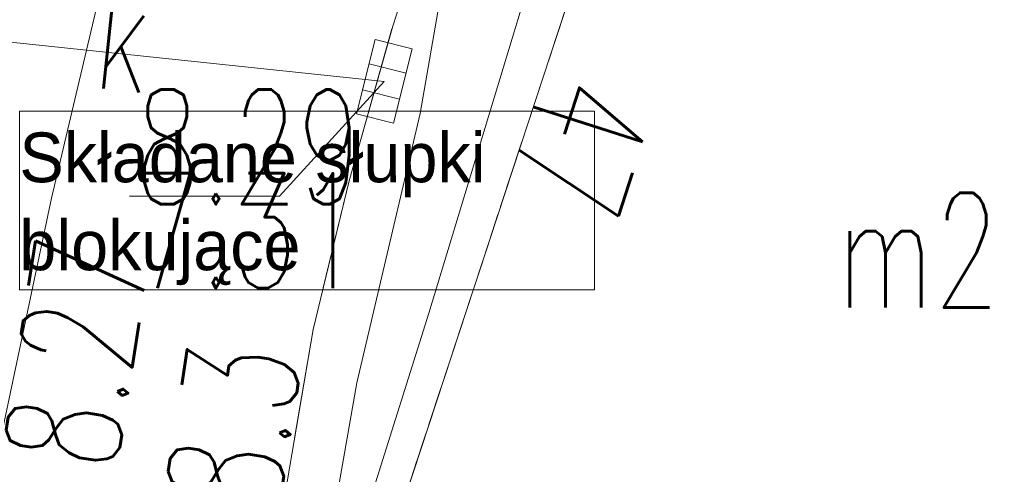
# Model space of a CAD drawing. Header units: millimetres. Extents: x -367306 to 168495, y -187323 to 82034.
# Tile 156 of 170: x 78590 to 91449, y -22307 to -16367. Entities that reach past the tile are written whole.
import ezdxf

# ---------------------------------------------------------------- set-up
doc = ezdxf.new("R2010")
doc.units = ezdxf.units.MM
doc.header["$MEASUREMENT"] = 0
doc.linetypes.add('L_0_03', pattern=[1000, 500, -500])
doc.linetypes.add('L_0_06', pattern=[2000, 1500, -500])
doc.layers.add('0_Nr_pióra__232', color=7, linetype='Continuous', lineweight=18, true_color=0x8f6145)
for name, color, linetype, lineweight in [('0_Nr_pióra__7', 7, 'Continuous', 13), ('Nowe_EGBU_Nr_pióra__9', 7, 'Continuous', 13), ('Nowe_EGBU_O_Nr_pióra__8', 7, 'Continuous', 13), ('Nowe_EGDE_Nr_pióra__9', 7, 'Continuous', 13), ('Nowe_EGUG_Nr_pióra__9', 7, 'Continuous', 13), ('Nowe_GEPADR_O_Nr_pióra__8', 7, 'Continuous', 13), ('Nowe_GUPPRZ_O_Nr_pióra__8', 7, 'Continuous', 13), ('Nowe_GUPPRZ_O_Nr_pióra__9', 7, 'Continuous', 13), ('Nowe_OTKJ_Nr_pióra__8', 7, 'Continuous', 13), ('Nowe_OTKJ_Nr_pióra__9', 7, 'Continuous', 13), ('Nowe_OTKK_Nr_pióra__8', 7, 'Continuous', 13), ('Nowe_OTKK_Nr_pióra__9', 7, 'Continuous', 13), ('Nowe_OTRN_O_Nr_pióra__8', 7, 'Continuous', 13), ('Nowe_OTRS_O_Nr_pióra__8', 7, 'Continuous', 13), ('Nowe_SUEP_Nr_pióra__8', 7, 'Continuous', 13), ('Nowe_SUEP_Nr_pióra__9', 7, 'Continuous', 13), ('Nowe_SUKK_Nr_pióra__8', 7, 'Continuous', 13), ('Nowe_SUKK_Nr_pióra__9', 7, 'Continuous', 13), ('Nowe_SUKP_Nr_pióra__8', 7, 'Continuous', 13), ('Nowe_SUKP_Nr_pióra__9', 7, 'Continuous', 13), ('Nowe_SUKP_O_Nr_pióra__8', 7, 'Continuous', 13), ('Nowe_SUTP_Nr_pióra__8', 7, 'Continuous', 13), ('Nowe_SUTP_Nr_pióra__9', 7, 'Continuous', 13), ('Nowe_SUWP_Nr_pióra__8', 7, 'Continuous', 13), ('Nowe_SUWP_Nr_pióra__9', 7, 'Continuous', 13)]:
    doc.layers.add(name, color=color, linetype=linetype, lineweight=lineweight)
doc.styles.add('STYL_AUTOMATYCZNY_2', font='txt')
doc.styles.add('STYL_AUTOMATYCZNY_3', font='Simplex.shx')

msp = doc.modelspace()

# ---------------------------------------------------------------- linework, layer by layer
at = {"layer": '0_Nr_pióra__232', "color": 25, "linetype": 'Continuous', "lineweight": 18, "true_color": 0x8f6145, "flags": 128}
msp.add_lwpolyline([(78585.5, -17561.9), (86098.5, -17561.9), (86098.5, -19894.3), (78585.5, -19894.3)], close=True, dxfattribs=at)
at = {"layer": 'Nowe_EGBU_Nr_pióra__9', "color": 7, "linetype": 'Continuous', "lineweight": 13, "flags": 128}
msp.add_lwpolyline([(87021.6, -12263), (96291.6, -15523), (92761.6, -26073), (83531.6, -22883)], close=True, dxfattribs=at)
at = {"layer": 'Nowe_EGDE_Nr_pióra__9', "color": 7, "linetype": 'Continuous', "lineweight": 13, "flags": 128}
for points in [[(70431.6, -103153), (75611.6, -82253), (78871.6, -76153), (79381.6, -73863), (80541.6, -68573), (84031.6, -52933), (88551.6, -30943), (83581.6, -29593), (82851.6, -26523), (83531.6, -22883), (87021.6, -12263), (87781.6, -9943), (92201.6, 2177), (95191.6, 10357), (105121.6, 30727), (70471.6, 39997), (75171.6, 3647), (76491.6, -4103), (77721.6, -12313), (70921.6, -40873)], [(87021.6, -12263), (83531.6, -22883)]]:
    msp.add_lwpolyline(points, dxfattribs=at)
at = {"layer": 'Nowe_EGUG_Nr_pióra__9', "color": 7, "linetype": 'L_0_03', "lineweight": 13, "flags": 128}
msp.add_lwpolyline([(26296.8, -183770.5), (29734.3, -179335.1), (40791.3, -165068.4), (44701.6, -160023), (58841.6, -138483), (62321.6, -129663), (66349.4, -116497.1), (70431.6, -103153), (75611.6, -82253), (77011.8, -79633.1), (78213.7, -77384.1), (78871.6, -76153), (79381.6, -73863), (80541.6, -68573), (84031.6, -52933), (88551.6, -30943), (83581.6, -29593), (82851.6, -26523), (83531.6, -22883), (87021.6, -12263), (87781.6, -9943), (92201.6, 2177), (95191.6, 10357), (105121.6, 30727), (70471.6, 39997), (75171.6, 3647), (76491.6, -4103), (77721.6, -12313), (70921.6, -40873), (55981.6, -97123), (55719.6, -97842.3), (43551.6, -131243), (31321.6, -148073), (25687.3, -155829.8), (19561.6, -164263), (7973.4, -180602.1)], close=True, dxfattribs=at)
msp.add_lwpolyline([(87021.6, -12263), (83531.6, -22883)], dxfattribs=at)
at = {"layer": 'Nowe_GUPPRZ_O_Nr_pióra__8', "color": 7, "linetype": 'Continuous', "lineweight": 13}
for p, q in [((83351.6, -17173), (83351.7, -17173)), ((80022.3, -18673.4), (80022.3, -18673.4)), ((81982.3, -18673.4), (81982.3, -18673.4))]:
    msp.add_line(p, q, dxfattribs=at)
at = {"layer": 'Nowe_GUPPRZ_O_Nr_pióra__9', "color": 7, "linetype": 'Continuous', "lineweight": 13, "flags": 128}
msp.add_lwpolyline([(83351.6, -17173), (81982.3, -18673.4), (80022.3, -18673.4)], dxfattribs=at)
at = {"layer": 'Nowe_OTKJ_Nr_pióra__8', "color": 7, "linetype": 'Continuous', "lineweight": 13}
for p, q in [((83461.6, -16453), (83461.7, -16453)), ((82891.6, -18473), (82891.7, -18473)), ((82421.6, -20413), (82421.7, -20413))]:
    msp.add_line(p, q, dxfattribs=at)
at = {"layer": 'Nowe_OTKJ_Nr_pióra__9', "color": 7, "linetype": 'L_0_06', "lineweight": 13, "flags": 128}
msp.add_lwpolyline([(21472.8, -182936.3), (26882.7, -175776), (28540.7, -173581.5), (29691.4, -171973.5), (37465.7, -161109.1), (46145.3, -148356.4), (49972.2, -142287.6), (51641.5, -139022.6), (53138.9, -135757.7), (54527.5, -132715.9), (57342.3, -125022.1), (59763.9, -118137.3), (62318.9, -110873.1), (64720.1, -102390.1), (67644.1, -92101.9), (70126.7, -83617.2), (71230.4, -82306.4), (71874.3, -82536.4), (72338.2, -77200.1), (72304.6, -73825.8), (73717.2, -67166.3), (75064.8, -60878), (76317.6, -57755.4), (77397.9, -53052), (77381.6, -52943), (77241.6, -52403), (78911.6, -42093), (79431.6, -38873), (80221.6, -34063), (81181.6, -27813), (82081.6, -22403), (82421.6, -20413), (82891.6, -18473), (83461.6, -16453), (84951.6, -11803), (87421.6, -4163), (88041.6, -2283), (88671.6, -343), (89391.6, 1647), (92221.6, 8227), (93441.6, 10997), (94021.6, 12247), (97931.6, 20357), (100791.6, 26227), (101921.6, 28457), (103521.6, 31152.6), (96697.7, 32981.9), (95391.6, 30567), (93491.6, 27337), (90361.6, 21997), (89811.6, 21167), (89081.6, 20527), (88161.6, 20167), (87161.6, 20187), (86281.6, 20637), (85621.6, 21407), (85231.6, 22277), (85021.6, 23177), (84401.6, 27727), (83761.6, 32287), (83361.6, 35117), (83368.6, 36520.8), (82801.7, 36698.3), (75439, 38653.3), (75901.6, 36127), (76431.6, 32237), (76931.6, 28187), (78631.6, 15207), (78671.6, 13957), (78451.6, 6997), (78251.6, 2937), (77991.6, 1957), (77531.6, 1027), (77141.6, -3223), (77561.6, -4543), (77401.6, -6673), (76791.6, -11613), (75671.6, -19553), (74091.6, -29323), (72161.6, -41063), (70331.6, -51773), (67307.1, -65408.9), (64955.9, -76300.2), (60888.5, -93538.3), (58023.6, -105195.3), (54440.5, -115996.9), (49439.1, -128605.1), (44882, -139357.8), (42612.1, -143016.9), (35958.2, -152858.9), (27306.8, -165115.4), (15023.6, -181821.2)], close=True, dxfattribs=at)
at = {"layer": 'Nowe_OTKK_Nr_pióra__8', "color": 7, "linetype": 'Continuous', "lineweight": 13}
for p, q in [((83461.6, -16453), (83461.7, -16453)), ((82891.6, -18473), (82891.7, -18473)), ((82421.6, -20413), (82421.7, -20413))]:
    msp.add_line(p, q, dxfattribs=at)
at = {"layer": 'Nowe_OTKK_Nr_pióra__9', "color": 7, "linetype": 'Continuous', "lineweight": 13, "flags": 128}
msp.add_lwpolyline([(72338.2, -77200.1), (72304.6, -73825.8), (73717.2, -67166.3), (75064.8, -60878), (76317.6, -57755.4), (76781.6, -55823), (77381.6, -52943), (77241.6, -52403), (78911.6, -42093), (79431.6, -38873), (80221.6, -34063), (81181.6, -27813), (82081.6, -22403), (82421.6, -20413), (82891.6, -18473), (83461.6, -16453), (84951.6, -11803), (87421.6, -4163), (88041.6, -2283), (88671.6, -343), (89391.6, 1647), (92221.6, 8227), (93441.6, 10997)], dxfattribs=at)
at = {"layer": 'Nowe_SUEP_Nr_pióra__8', "color": 7, "linetype": 'Continuous', "lineweight": 13}
msp.add_line((83931.5, -20199.9), (83931.6, -20199.9), dxfattribs=at)
msp.add_line((83931.5, -20199.9), (83931.6, -20199.9), dxfattribs=at)
at = {"layer": 'Nowe_SUEP_Nr_pióra__9', "color": 7, "linetype": 'Continuous', "lineweight": 13, "flags": 128}
msp.add_lwpolyline([(87349.7, -30258.3), (88483, -29182.7), (86789.6, -28531.4), (84274.5, -24979.3), (83090.7, -22888.3), (83931.5, -20199.9), (85141.3, -16223.3), (87758.7, -8139.4), (88957.4, -4430.9), (89234.1, -2474.9), (89781.8, -1226.7), (90678.4, 1356)], dxfattribs=at)
msp.add_lwpolyline([(87349.7, -30258.3), (88483, -29182.7), (86789.6, -28531.4), (84274.5, -24979.3), (83090.7, -22888.3), (83931.5, -20199.9), (85141.3, -16223.3), (87758.7, -8139.4), (88957.4, -4430.9), (89234.1, -2474.9), (89781.8, -1226.7), (90678.4, 1356)], dxfattribs=at)
at = {"layer": 'Nowe_SUKK_Nr_pióra__8', "color": 7, "linetype": 'Continuous', "lineweight": 13}
for p, q in [((83231.5, -16627.1), (83231.5, -16627.1)), ((83716.3, -16749.3), (83716.4, -16749.3)), ((83152, -16942.2), (83152.1, -16942.2)), ((83636.8, -17064.5), (83636.9, -17064.5)), ((83066.4, -17281.6), (83066.5, -17281.6)), ((83551.2, -17403.8), (83551.3, -17403.8)), ((82986.9, -17596.7), (82987, -17596.7)), ((83471.7, -17719), (83471.8, -17719))]:
    msp.add_line(p, q, dxfattribs=at)
at = {"layer": 'Nowe_SUKK_Nr_pióra__9', "color": 7, "linetype": 'Continuous', "lineweight": 13, "flags": 128}
msp.add_lwpolyline([(82986.9, -17596.7), (83231.5, -16627.1), (83716.3, -16749.3), (83471.7, -17719)], close=True, dxfattribs=at)
for points in [[(83152, -16942.2), (83636.8, -17064.5)], [(83066.4, -17281.6), (83551.2, -17403.8)]]:
    msp.add_lwpolyline(points, dxfattribs=at)
at = {"layer": 'Nowe_SUKP_Nr_pióra__8', "color": 7, "linetype": 'Continuous', "lineweight": 13}
msp.add_line((83351.6, -17173), (83351.7, -17173), dxfattribs=at)
at = {"layer": 'Nowe_SUKP_Nr_pióra__9', "color": 7, "linetype": 'Continuous', "lineweight": 13, "flags": 128}
msp.add_lwpolyline([(76111.6, -16413), (83351.6, -17173)], dxfattribs=at)
at = {"layer": 'Nowe_SUTP_Nr_pióra__8', "color": 7, "linetype": 'Continuous', "lineweight": 13}
msp.add_line((79003.4, -18696.7), (79003.5, -18696.7), dxfattribs=at)
at = {"layer": 'Nowe_SUTP_Nr_pióra__9', "color": 7, "linetype": 'Continuous', "lineweight": 13, "flags": 128}
msp.add_lwpolyline([(70185.2, -46428.6), (72414.4, -45841.4), (72762.2, -44782.8), (74580.6, -39044.8), (75490, -35512), (77229.6, -27087.4), (79003.4, -18696.7), (80472.3, -12488.8), (82286.6, -6014.9), (83990.9, -148.8), (84966.8, 2582.6), (87104.8, 8428), (92839.3, 8033.4)], dxfattribs=at)
at = {"layer": 'Nowe_SUWP_Nr_pióra__8', "color": 7, "linetype": 'Continuous', "lineweight": 13}
for p, q in [((83821.6, -17593), (83821.7, -17593)), ((82991.6, -21113), (82991.7, -21113))]:
    msp.add_line(p, q, dxfattribs=at)
at = {"layer": 'Nowe_SUWP_Nr_pióra__9', "color": 7, "linetype": 'Continuous', "lineweight": 13, "flags": 128}
msp.add_lwpolyline([(55341.6, -134343), (59481.6, -124643), (62851.6, -115773), (64501.6, -111723), (67171.6, -103523), (69161.6, -96223), (72061.6, -83083), (75301.6, -71483), (76261.6, -66943), (77531.6, -59633), (79121.6, -50853), (80071.6, -44883), (80931.6, -33463), (81951.6, -27043), (82991.6, -21113), (83821.6, -17593), (84351.6, -14533), (84681.6, -14623)], dxfattribs=at)

# ---------------------------------------------------------------- texts
at = {"layer": '0_Nr_pióra__7', "color": 7, "linetype": 'Continuous', "lineweight": 13, "insert": (78585.5, -19836.6), "char_height": 650, "attachment_point": 7, "line_spacing_factor": 1.06023, "style": 'STYL_AUTOMATYCZNY_2'}
msp.add_mtext('\\A1;{\\pql;\\fCentury Gothic|b0|i0|c238|p34;Składane słupki \\P\\pql;\\fCentury Gothic|b0|i0|c238|p34;blokujące}', dxfattribs=at)
at = {"layer": 'Nowe_EGBU_O_Nr_pióra__8', "color": 7, "linetype": 'Continuous', "lineweight": 13, "insert": (89259.8, -20128.4), "char_height": 1500, "attachment_point": 7, "style": 'STYL_AUTOMATYCZNY_3'}
msp.add_mtext('\\A1;{\\W0.660000x;\\pql;\\FSimplex.shx;m2}', dxfattribs=at)
at = {"layer": 'Nowe_GEPADR_O_Nr_pióra__8', "color": 7, "linetype": 'Continuous', "lineweight": 13, "insert": (85463.9, -16981.2), "char_height": 1500, "attachment_point": 7, "rotation": 252.2, "style": 'STYL_AUTOMATYCZNY_3'}
msp.add_mtext('\\A1;{\\W0.660000x;\\pql;\\FSimplex.shx;47}', dxfattribs=at)
at = {"layer": 'Nowe_GUPPRZ_O_Nr_pióra__8', "color": 7, "linetype": 'Continuous', "lineweight": 13, "char_height": 1500, "attachment_point": 7, "style": 'STYL_AUTOMATYCZNY_3'}
for s, insert in [('\\A1;{\\W0.660000x;\\pql;\\FSimplex.shx;8.29}', (80093, -18778.6)), ('\\A1;{\\W0.660000x;\\pql;\\FSimplex.shx;7.31}', (80093, -19873.6))]:
    msp.add_mtext(s, dxfattribs=dict(at, insert=insert))
at = {"layer": 'Nowe_OTRN_O_Nr_pióra__8', "color": 7, "linetype": 'Continuous', "lineweight": 13, "insert": (81961.4, -22833.9), "char_height": 1500, "attachment_point": 7, "rotation": 81.2, "style": 'STYL_AUTOMATYCZNY_3'}
msp.add_mtext('\\A1;{\\W0.660000x;\\pql;\\FSimplex.shx;8.3}', dxfattribs=at)
at = {"layer": 'Nowe_OTRS_O_Nr_pióra__8', "color": 7, "linetype": 'Continuous', "lineweight": 13, "insert": (79844.3, -22293.1), "char_height": 1500, "attachment_point": 7, "rotation": 81.2, "style": 'STYL_AUTOMATYCZNY_3'}
msp.add_mtext('\\A1;{\\W0.660000x;\\pql;\\FSimplex.shx;8.27}', dxfattribs=at)
at = {"layer": 'Nowe_SUKP_O_Nr_pióra__8', "color": 7, "linetype": 'Continuous', "lineweight": 13, "insert": (79514.9, -17250.2), "char_height": 1500, "attachment_point": 7, "rotation": 354, "style": 'STYL_AUTOMATYCZNY_3'}
msp.add_mtext('\\A1;{\\W0.660000x;\\pql;\\FSimplex.shx;k}', dxfattribs=at)

doc.saveas('drawing.dxf')
